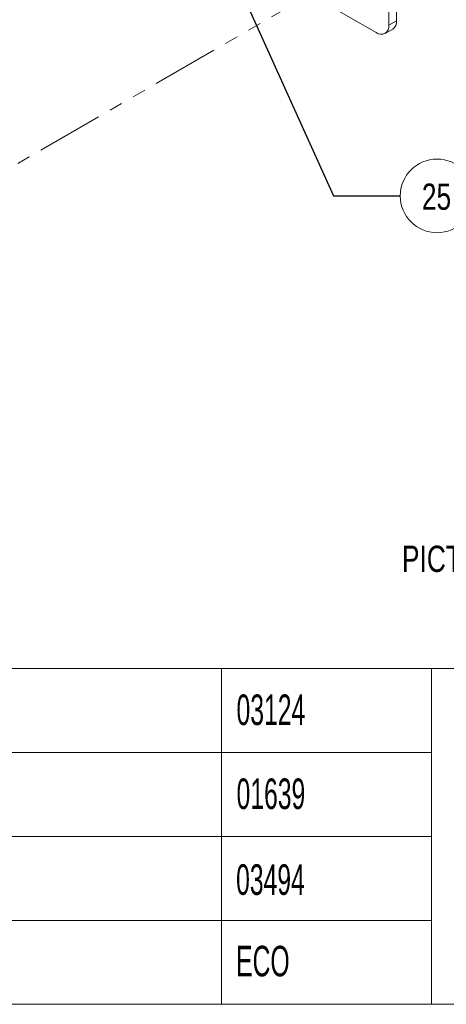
# Paper-space layout 'Sheet2' of a CAD drawing. Header units: millimetres. Extents: x 0 to 420, y 0 to 297.
# Tile 10 of 36: x 115 to 155, y 7 to 101. Entities that reach past the tile are written whole.
import ezdxf

# ---------------------------------------------------------------- set-up
doc = ezdxf.new("R2010")
doc.units = ezdxf.units.MM
doc.linetypes.add('PHANTOM', pattern=[12.7, 6.35, -1.27, 1.27, -1.27, 1.27, -1.27])
doc.styles.add('SLDTEXTSTYLE0', font='TXT', dxfattribs={"width": 0.75})
doc.styles.add('SLDTEXTSTYLE1', font='TXT', dxfattribs={"width": 0.605})
doc.dimstyles.new('SLDDIMSTYLE3', dxfattribs={"dimtxt": 0.18, "dimasz": 3, "dimexe": 0, "dimexo": 0.0625, "dimgap": 0, "dimtad": 0, "dimtih": 1, "dimtoh": 1, "dimdec": 0, "dimrnd": 1e-09, "dimzin": 0, "dimdsep": 46, "dimtxsty": 'Standard', "dimsah": 1, "dimcen": 0.09, "dimadec": 0, "dimazin": 0, "dimtfac": 3, "dimtdec": 0, "dimtofl": 0, "dimtmove": 0, "dimatfit": 3, "dimfxl": 1, "dimfrac": 2, "dimtolj": 1, "dimtzin": 0, "dimarcsym": 0})

# ---------------------------------------------------------------- blocks, each defined once
blk = doc.blocks.new('SW_NOTE_31')
at = {"color": 0, "linetype": 'Continuous', "lineweight": 0}
blk.add_circle((3.506, 0), 3.506, dxfattribs=at)
at = {"color": 0, "linetype": 'Continuous', "lineweight": 0, "insert": (3.456, 1.176), "char_height": 2.5, "attachment_point": 2, "style": 'SLDTEXTSTYLE0'}
blk.add_mtext('25', dxfattribs=at)

psp = doc.layouts.new('Sheet2')

# ---------------------------------------------------------------- linework, layer by layer
at = {"color": 7, "linetype": 'Continuous', "lineweight": 15}
for p, q in [((150.679, 100.699), (150.679, 149.225)), ((149.952, 100.279), (149.952, 148.805)), ((133.555, 108.345), (148.74, 99.579)), ((149.952, 100.279), (150.679, 100.699)), ((149.597, 99.494), (150.324, 99.914))]:
    psp.add_line(p, q, dxfattribs=at)
at = {"color": 7, "linetype": 'PHANTOM', "lineweight": 0}
psp.add_line((105.785, 82.014), (145.911, 105.178), dxfattribs=at)
at = {"color": 7, "linetype": 'Continuous', "lineweight": 0}
for p, q in [((7, 39), (413, 39)), ((134, 39), (134, 7)), ((154, 7), (154, 39)), ((7, 31), (154, 31)), ((7, 23), (154, 23)), ((7, 15), (154, 15)), ((7, 7), (413, 7))]:
    psp.add_line(p, q, dxfattribs=at)
at = {"color": 7, "linetype": 'Continuous', "lineweight": 15}
for centre, radius, start, end in [((149.864, 100.595), 0.822, 304.05635, 7.25583), ((149.213, 100.159), 0.749, 230.79671, 9.21404)]:
    psp.add_arc(centre, radius, start, end, dxfattribs=at)

# ---------------------------------------------------------------- block references
at = {"color": 7, "linetype": 'Continuous', "lineweight": 0}
psp.add_blockref('SW_NOTE_31', (151.034, 84.018), dxfattribs=at)

# ---------------------------------------------------------------- texts
at = {"color": 7, "linetype": 'Continuous', "lineweight": 0, "attachment_point": 1}
for s, insert, char_height, style in [('PICTORIAL EXPLODED', (151.198, 50.694), 2.5, 'SLDTEXTSTYLE0'), ('03124', (135.435, 36.518), 2.9104, 'SLDTEXTSTYLE1'), ('01639', (135.439, 28.514), 2.9104, 'SLDTEXTSTYLE1'), ('03494', (135.394, 20.337), 2.9104, 'SLDTEXTSTYLE1'), ('ECO', (135.394, 12.575), 2.9104, 'SLDTEXTSTYLE1')]:
    psp.add_mtext(s, dxfattribs=dict(at, insert=insert, char_height=char_height, style=style))

# ---------------------------------------------------------------- leaders
at = {"color": 7, "linetype": 'Continuous', "lineweight": 0}
for points in [[(147.498, 159.08), (176.693, 96.617), (183.043, 96.617)], [(133.539, 108.658), (144.684, 84.018), (151.034, 84.018)]]:
    psp.add_leader(points, dimstyle='SLDDIMSTYLE3', dxfattribs=at)

doc.saveas('drawing.dxf')
